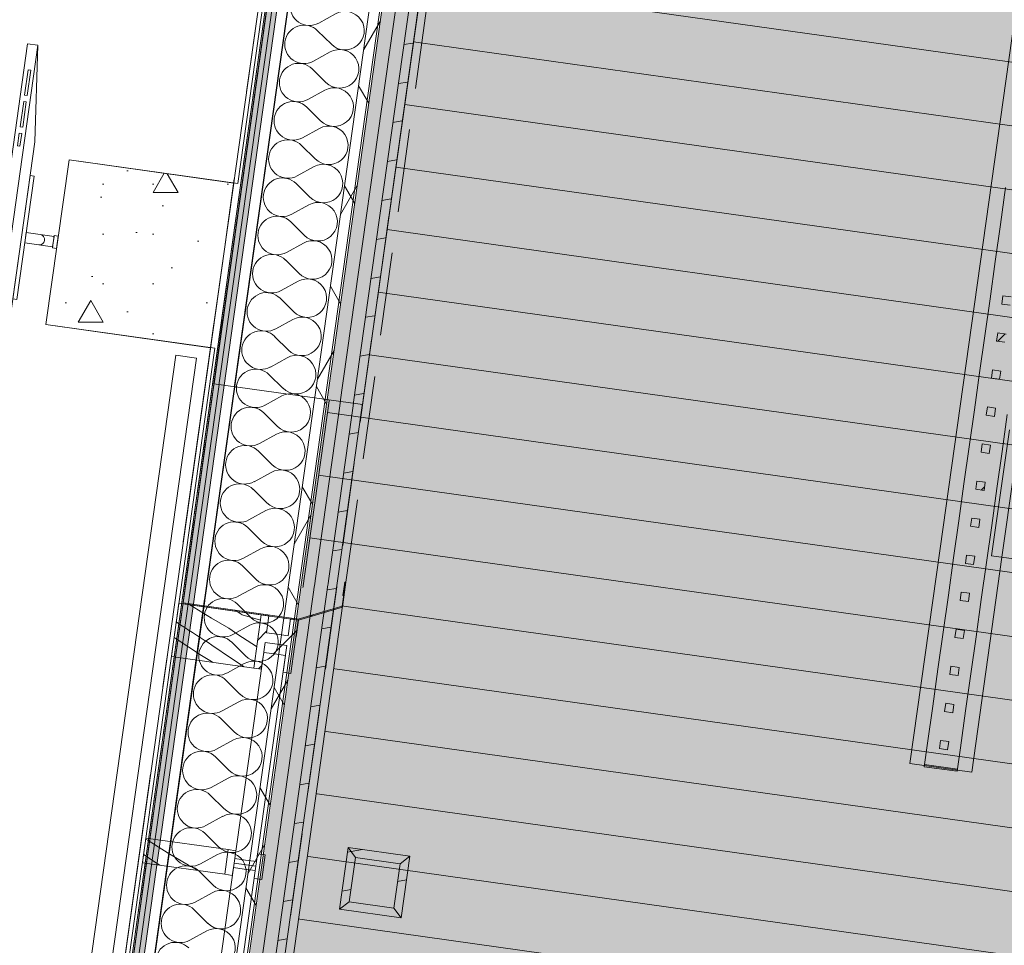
# Model space of a CAD drawing. Header units: millimetres. Extents: x 74467 to 235410, y -65 to 114857.
# Tile 26 of 256: x 94900 to 97268, y 73949 to 76176. Entities that reach past the tile are written whole.
import ezdxf
from ezdxf.enums import TextEntityAlignment as Align

# ---------------------------------------------------------------- set-up
doc = ezdxf.new("R2010")
doc.units = ezdxf.units.MM
doc.header["$MEASUREMENT"] = 0
for name, pattern in [('Katkend topelt', [1093.611073, 529.166651, -211.666656, 141.111112, -211.666656]), ('Katkend varjatud', [300, 200, -100]), ('Wipeout_Contour', [1000, 0, -1000])]:
    doc.linetypes.add(name, pattern=pattern)
for name, color, linetype in [('00 Kunstikonkursi LÜ jaoks asendi 2D', 7, 'Continuous'), ('00 Teljed.AR', 7, 'Continuous'), ('1232 Välisseinad.AR', 7, 'Continuous'), ('1233 Postid.AR', 7, 'Continuous'), ('1235 Vahelaed.AR', 7, 'Continuous'), ('1244 Fassaadivarustus.AR', 7, 'Continuous'), ('1245 Klaasfassaadid.AR', 7, 'Continuous'), ('1251 Rõdupiirded.AR', 7, 'Continuous'), ('1253 Rõdutrepid.AR', 7, 'Continuous'), ('1253 Terrassipostid.AR', 7, 'Continuous'), ('1253 Välisterrassid.AR', 7, 'Continuous'), ('1326 Seinapinnad.SA', 7, 'Continuous'), ('1330 Sisustus.SA', 7, 'Continuous'), ('1331 Sisseehitatud sisustus.SA', 7, 'Continuous'), ('9350 Netopind.AR', 7, 'Continuous'), ('Aken', 7, 'Continuous')]:
    doc.layers.add(name, color=color, linetype=linetype)
doc.styles.add('GENERATED_STYLE_3', font='txt')
pattern_1 = [(45, (0, 0), (-176.7767, 176.7767), []), (45, (-35.36, 35.36), (-176.7767, 176.7767), []), (45, (-70.7, 70.7), (-176.7767, 176.7767), [])]
pattern_2 = [(45, (0, 0), (-159.09903, 159.09903), []), (45, (-53.03, 53.03), (-159.09903, 159.09903), [])]
pattern_3 = [(10, (0, 0), (-15.628336, 88.632695), [])]
pattern_4 = [(0, (0, 0), (0, 75), [0, -75])]

# ---------------------------------------------------------------- blocks, each defined once
blk = doc.blocks.new('Slab_2_1', base_point=(97924.2, 91486.6))
at = {"layer": '1253 Välisterrassid.AR', "linetype": 'Continuous', "lineweight": 13, "true_color": 0xcdcecd}
h = blk.add_hatch(dxfattribs=at)
h.set_pattern_fill('Põrandalaud_0001', color=254, style=0, pattern_type=2)
h.set_pattern_definition([(352, (109408.39, 80356.21), (21.1543, 150.5207), [])])
h.paths.add_polyline_path([(97924.2, 91486.6), (94848.5, 69601.6), (97576.7, 69218.2), (100269, 88374.9), (121846.9, 85342.4), (119898.5, 71478.6), (121636.4, 71234.4), (123968.3, 87826.3)])
at = {"layer": '1253 Välisterrassid.AR', "color": 7, "linetype": 'Continuous', "lineweight": 13, "flags": 128}
blk.add_lwpolyline([(97924.2, 91486.6), (123968.3, 87826.3), (121636.4, 71234.4), (119898.5, 71478.6), (121846.9, 85342.4), (100269, 88374.9), (97576.7, 69218.2), (94848.5, 69601.6)], close=True, dxfattribs=at)
blk = doc.blocks.new('Slab_18_1', base_point=(93030.2, 94685.9))
at = {"color": 254, "linetype": 'Wipeout_Contour', "lineweight": 0, "ltscale": 774606.085274}
blk.add_wipeout([(93030.2, 94685.9), (90077.6, 73665.2), (95019, 72970.7), (98070.9, 94685.9), (96652.6, 94685.9), (94919.6, 94685.9)], dxfattribs=at).dxf.layer = '1235 Vahelaed.AR'
at = {"layer": '1235 Vahelaed.AR', "color": 7, "linetype": 'Continuous', "lineweight": 13, "flags": 128}
blk.add_lwpolyline([(97860.1, 93185.9), (95019, 72970.7)], dxfattribs=at)
blk = doc.blocks.new('Stair_1_1')
at = {"layer": '1253 Rõdutrepid.AR', "color": 7, "linetype": 'Continuous', "lineweight": 13}
for p, q in [((97113.5, 74903.8), (98136.1, 82180.3)), ((98284.6, 82159.4), (97262, 74882.9)), ((97237.2, 74886.4), (97279.9, 75189.6)), ((97040.8, 74386.8), (97113.5, 74903.8)), ((97262, 74882.9), (97189.3, 74365.9)), ((98178, 74754.2), (97237.2, 74886.4)), ((97189.3, 74365.9), (97040.8, 74386.8))]:
    blk.add_line(p, q, dxfattribs=at)
blk = doc.blocks.new('*X162')
at = {"layer": '1244 Fassaadivarustus.AR', "color": 7, "linetype": 'Continuous', "lineweight": 13}
for p, q in [((95309.1, 74768.2), (95304.7, 74771)), ((95422.4, 74752.3), (95417.9, 74755.1))]:
    blk.add_line(p, q, dxfattribs=at)
blk = doc.blocks.new('Beam_1_1', base_point=(94892.1, 71923.8))
at = {"color": 254, "linetype": 'Wipeout_Contour', "lineweight": 0, "ltscale": 481000.07327}
blk.add_wipeout([(94892.1, 71923.8), (95269.4, 71870.8), (95684.2, 74822.6), (95292.5, 74772.7)], dxfattribs=at).dxf.layer = '1244 Fassaadivarustus.AR'
at = {"layer": '1244 Fassaadivarustus.AR', "linetype": 'Continuous', "lineweight": 0, "true_color": 0x000000}
h = blk.add_hatch(dxfattribs=at)
h.set_pattern_fill('Alumiinium_0001', color=178, style=0, pattern_type=2)
h.set_pattern_definition(pattern_1)
h.paths.add_polyline_path([(95569.5, 74731.6), (95563.8, 74691), (95564.8, 74690.9), (95570.5, 74731.5), (95675.9, 74763), (95684.2, 74822.6), (95681.3, 74823), (95676.8, 74791), (95677.8, 74790.8), (95682, 74820.7), (95683, 74820.6), (95675.1, 74764.9), (95569.7, 74733.4)])
at = {"layer": '1244 Fassaadivarustus.AR', "color": 7, "linetype": 'Katkend varjatud', "lineweight": 13}
for p, q in [((95292.5, 74772.7), (96281.3, 81808.4)), ((95684.2, 74822.6), (96658.6, 81755.4))]:
    blk.add_line(p, q, dxfattribs=at)
at = {"layer": '1244 Fassaadivarustus.AR', "color": 7, "linetype": 'Continuous', "lineweight": 13}
for p, q in [((95269.4, 71870.8), (95684.2, 74822.6)), ((95683, 74820.6), (95675.1, 74764.9)), ((95675.9, 74763), (95684.2, 74822.6)), ((95681.3, 74823), (95676.8, 74791)), ((95677.8, 74790.8), (95682, 74820.7)), ((95684.2, 74822.6), (95681.3, 74823)), ((95682, 74820.7), (95683, 74820.6)), ((95676.8, 74791), (95677.8, 74790.8)), ((94892.1, 71923.8), (95292.5, 74772.7)), ((95292.5, 74772.7), (95292.2, 74770.6)), ((95292.2, 74770.6), (95569.5, 74731.6)), ((95569.8, 74733.8), (95292.5, 74772.7)), ((95675.1, 74764.9), (95569.7, 74733.4)), ((95570.5, 74731.5), (95675.9, 74763)), ((95569.5, 74731.6), (95563.8, 74691)), ((95564.8, 74690.9), (95570.5, 74731.5)), ((95569.5, 74731.6), (95569.7, 74733.4)), ((95569.7, 74733.4), (95569.5, 74731.6)), ((95569.7, 74733.4), (95569.8, 74733.8)), ((95563.8, 74691), (95564.8, 74690.9))]:
    blk.add_line(p, q, dxfattribs=at)
at = {"layer": '1244 Fassaadivarustus.AR', "color": 7, "lineweight": 13}
blk.add_blockref('*X162', (0, 0), dxfattribs=at)
blk = doc.blocks.new('Beam_2_1', base_point=(95366.6, 75300.3))
at = {"color": 254, "linetype": 'Wipeout_Contour', "lineweight": 0, "ltscale": 490633.545521}
blk.add_wipeout([(95366.6, 75300.3), (95724.1, 75250), (96115.3, 78033.3), (95757.8, 78083.6)], dxfattribs=at).dxf.layer = '1244 Fassaadivarustus.AR'
at = {"layer": '1244 Fassaadivarustus.AR', "color": 7, "linetype": 'Continuous', "lineweight": 13}
for p, q in [((95366.6, 75300.3), (95757.8, 78083.6)), ((95724.1, 75250), (96115.3, 78033.3)), ((95724.1, 75250), (95366.6, 75300.3))]:
    blk.add_line(p, q, dxfattribs=at)
blk = doc.blocks.new('Fuajee_garderoob_RG 102_9_1', base_point=(90352.1, 74827.7))
at = {"layer": '9350 Netopind.AR', "color": 7, "linetype": 'Continuous', "lineweight": 13, "flags": 128}
blk.add_lwpolyline([(92830.8, 93185.9), (89968.3, 72815.5), (94909.7, 72121.1), (95368.5, 75385.5), (94962.5, 75442.6), (95018.2, 75838.7), (95424.2, 75781.7), (96134, 80832), (95728, 80889.1), (95783.6, 81285.2), (96189.6, 81228.1), (96899.4, 86278.5), (96493.4, 86335.6), (96549.1, 86731.7), (96955.1, 86674.6), (97678.8, 91824), (97272.8, 91881.1), (97328.5, 92277.2), (97724.6, 92221.5), (97860.1, 93185.9)], close=True, dxfattribs=at)
blk = doc.blocks.new('Slab_286_1', base_point=(93425.5, 75859.2))
at = {"layer": '1331 Sisseehitatud sisustus.SA', "color": 253, "linetype": 'Continuous', "lineweight": 13, "true_color": 0xa5a6a4, "flags": 128}
for points in [[(93425.5, 75859.2), (93091.5, 73482.4), (94973, 73218)], [(94980, 73267.5), (93148, 73524.9), (93468, 75802.2), (94210.7, 75697.8), (94217.8, 75747.9), (93425.5, 75859.2)]]:
    blk.add_lwpolyline(points, dxfattribs=at)
blk = doc.blocks.new('Slab_287_1', base_point=(94973, 73218))
at = {"layer": '1331 Sisseehitatud sisustus.SA', "color": 253, "linetype": 'Continuous', "lineweight": 13, "true_color": 0xa5a6a4, "flags": 128}
blk.add_lwpolyline([(94973, 73218), (95022.7, 73211), (95325, 75361.8), (95275.3, 75368.8), (94980, 73267.5)], dxfattribs=at)
blk = doc.blocks.new('Curtain Wall_9_1')
at = {"layer": '1251 Rõdupiirded.AR', "linetype": 'Continuous', "lineweight": 13, "true_color": 0x8c8d8c}
h = blk.add_hatch(dxfattribs=at)
h.set_pattern_fill('Teras_0001', color=252, style=0, pattern_type=2)
h.set_pattern_definition(pattern_2)
h.paths.add_polyline_path([(97261.8, 75491.9), (97281.6, 75489.1), (97284.3, 75508.9), (97264.5, 75511.7)])
h = blk.add_hatch(dxfattribs=at)
h.set_pattern_fill('Teras_0001', color=252, style=0, pattern_type=2)
h.set_pattern_definition(pattern_2)
h.paths.add_polyline_path([(97249.2, 75402.8), (97269, 75400), (97271.8, 75419.8), (97252, 75422.6)])
h = blk.add_hatch(dxfattribs=at)
h.set_pattern_fill('Teras_0001', color=252, style=0, pattern_type=2)
h.set_pattern_definition(pattern_2)
h.paths.add_polyline_path([(97236.7, 75313.6), (97256.5, 75310.9), (97259.3, 75330.7), (97239.5, 75333.4)])
h = blk.add_hatch(dxfattribs=at)
h.set_pattern_fill('Teras_0001', color=252, style=0, pattern_type=2)
h.set_pattern_definition(pattern_2)
h.paths.add_polyline_path([(97224.2, 75224.5), (97244, 75221.7), (97246.8, 75241.5), (97227, 75244.3)])
h = blk.add_hatch(dxfattribs=at)
h.set_pattern_fill('Teras_0001', color=252, style=0, pattern_type=2)
h.set_pattern_definition(pattern_2)
h.paths.add_polyline_path([(97211.7, 75135.4), (97231.5, 75132.6), (97234.2, 75152.4), (97214.4, 75155.2)])
h = blk.add_hatch(dxfattribs=at)
h.set_pattern_fill('Teras_0001', color=252, style=0, pattern_type=2)
h.set_pattern_definition(pattern_2)
h.paths.add_polyline_path([(97199.1, 75046.3), (97218.9, 75043.5), (97221.7, 75063.3), (97201.9, 75066.1)])
h = blk.add_hatch(dxfattribs=at)
h.set_pattern_fill('Teras_0001', color=252, style=0, pattern_type=2)
h.set_pattern_definition(pattern_2)
h.paths.add_polyline_path([(97186.6, 74957.1), (97206.4, 74954.4), (97209.2, 74974.2), (97189.4, 74977)])
h = blk.add_hatch(dxfattribs=at)
h.set_pattern_fill('Teras_0001', color=252, style=0, pattern_type=2)
h.set_pattern_definition(pattern_2)
h.paths.add_polyline_path([(97174.1, 74868), (97193.9, 74865.2), (97196.7, 74885), (97176.9, 74887.8)])
h = blk.add_hatch(dxfattribs=at)
h.set_pattern_fill('Teras_0001', color=252, style=0, pattern_type=2)
h.set_pattern_definition(pattern_2)
h.paths.add_polyline_path([(97161.5, 74778.9), (97181.4, 74776.1), (97184.1, 74795.9), (97164.3, 74798.7)])
h = blk.add_hatch(dxfattribs=at)
h.set_pattern_fill('Teras_0001', color=252, style=0, pattern_type=2)
h.set_pattern_definition(pattern_2)
h.paths.add_polyline_path([(97149, 74689.8), (97168.8, 74687), (97171.6, 74706.8), (97151.8, 74709.6)])
h = blk.add_hatch(dxfattribs=at)
h.set_pattern_fill('Teras_0001', color=252, style=0, pattern_type=2)
h.set_pattern_definition(pattern_2)
h.paths.add_polyline_path([(97136.5, 74600.7), (97156.3, 74597.9), (97159.1, 74617.7), (97139.3, 74620.5)])
h = blk.add_hatch(dxfattribs=at)
h.set_pattern_fill('Teras_0001', color=252, style=0, pattern_type=2)
h.set_pattern_definition(pattern_2)
h.paths.add_polyline_path([(97124, 74511.5), (97143.8, 74508.7), (97146.6, 74528.5), (97126.8, 74531.3)])
h = blk.add_hatch(dxfattribs=at)
h.set_pattern_fill('Teras_0001', color=252, style=0, pattern_type=2)
h.set_pattern_definition(pattern_2)
h.paths.add_polyline_path([(97111.4, 74422.4), (97131.3, 74419.6), (97134, 74439.4), (97114.2, 74442.2)])
h = blk.add_hatch(dxfattribs=at)
h.set_pattern_fill('Teras_0001', color=252, style=0, pattern_type=2)
h.set_pattern_definition(pattern_2)
h.paths.add_polyline_path([(97154.9, 74372.6), (97075.7, 74383.7), (97075, 74378.8), (97154.2, 74367.7)])
at = {"layer": '1251 Rõdupiirded.AR', "color": 7, "linetype": 'Continuous', "lineweight": 13}
for p, q in [((97264.5, 75511.7), (97261.8, 75491.9)), ((97264.5, 75511.7), (97284.3, 75508.9)), ((97261.8, 75491.9), (97281.6, 75489.1)), ((97252, 75422.6), (97249.2, 75402.8)), ((97249.2, 75402.8), (97269, 75400)), ((97252, 75422.6), (97271.8, 75419.8)), ((97239.5, 75333.4), (97236.7, 75313.6)), ((97239.5, 75333.4), (97259.3, 75330.7)), ((97259.3, 75330.7), (97256.5, 75310.9)), ((97236.7, 75313.6), (97256.5, 75310.9)), ((97227, 75244.3), (97224.2, 75224.5)), ((97227, 75244.3), (97246.8, 75241.5)), ((97246.8, 75241.5), (97244, 75221.7)), ((97224.2, 75224.5), (97244, 75221.7)), ((97214.4, 75155.2), (97211.7, 75135.4)), ((97214.4, 75155.2), (97234.2, 75152.4)), ((97234.2, 75152.4), (97231.5, 75132.6)), ((97211.7, 75135.4), (97231.5, 75132.6)), ((97201.9, 75066.1), (97199.1, 75046.3)), ((97199.1, 75046.3), (97218.9, 75043.5)), ((97201.9, 75066.1), (97221.7, 75063.3)), ((97221.7, 75063.3), (97218.9, 75043.5)), ((97189.4, 74977), (97186.6, 74957.1)), ((97189.4, 74977), (97209.2, 74974.2)), ((97209.2, 74974.2), (97206.4, 74954.4)), ((97186.6, 74957.1), (97206.4, 74954.4)), ((97176.9, 74887.8), (97174.1, 74868)), ((97176.9, 74887.8), (97196.7, 74885)), ((97196.7, 74885), (97193.9, 74865.2)), ((97174.1, 74868), (97193.9, 74865.2)), ((97164.3, 74798.7), (97161.5, 74778.9)), ((97164.3, 74798.7), (97184.1, 74795.9)), ((97184.1, 74795.9), (97181.4, 74776.1)), ((97161.5, 74778.9), (97181.4, 74776.1)), ((97151.8, 74709.6), (97149, 74689.8)), ((97151.8, 74709.6), (97171.6, 74706.8)), ((97171.6, 74706.8), (97168.8, 74687)), ((97149, 74689.8), (97168.8, 74687)), ((97139.3, 74620.5), (97136.5, 74600.7)), ((97139.3, 74620.5), (97159.1, 74617.7)), ((97136.5, 74600.7), (97156.3, 74597.9)), ((97159.1, 74617.7), (97156.3, 74597.9)), ((97126.8, 74531.3), (97124, 74511.5)), ((97126.8, 74531.3), (97146.6, 74528.5)), ((97146.6, 74528.5), (97143.8, 74508.7)), ((97124, 74511.5), (97143.8, 74508.7)), ((97114.2, 74442.2), (97111.4, 74422.4)), ((97114.2, 74442.2), (97134, 74439.4)), ((97134, 74439.4), (97131.3, 74419.6)), ((97111.4, 74422.4), (97131.3, 74419.6))]:
    blk.add_line(p, q, dxfattribs=at)
at = {"layer": '1251 Rõdupiirded.AR', "color": 7, "linetype": 'Continuous', "lineweight": 15}
for p, q in [((97075.7, 74383.7), (97075, 74378.8)), ((97075.7, 74383.7), (97154.9, 74372.6)), ((97075, 74378.8), (97154.2, 74367.7)), ((97154.9, 74372.6), (97154.2, 74367.7))]:
    blk.add_line(p, q, dxfattribs=at)
at = {"layer": '1251 Rõdupiirded.AR', "color": 7, "linetype": 'Continuous', "lineweight": 13, "flags": 128}
for points in [[(97270.9, 75772.2), (97258.3, 75683.1), (97245.8, 75593.9), (97233.3, 75504.8), (97220.8, 75415.7), (97208.2, 75326.6), (97195.7, 75237.5), (97183.2, 75148.3), (97170.6, 75059.2), (97158.1, 74970.1), (97145.6, 74881), (97133.1, 74791.8), (97120.5, 74702.7), (97108, 74613.6), (97095.5, 74524.5), (97083, 74435.3), (97075, 74378.8)], [(97274.9, 75226.3), (97262.4, 75137.2), (97249.9, 75048.1), (97237.3, 74958.9), (97224.8, 74869.8), (97212.3, 74780.7), (97199.8, 74691.6), (97187.2, 74602.4), (97174.7, 74513.3), (97162.2, 74424.2), (97154.2, 74367.7)], [(97075, 74378.8), (97154.2, 74367.7)]]:
    blk.add_lwpolyline(points, dxfattribs=at)
blk = doc.blocks.new('Rhombus Window Opening 24')
at = {"layer": 'Aken', "color": 7, "linetype": 'Continuous', "lineweight": 13}
for p, q in [((-3500.5, 3), (3500.5, 3)), ((-3500.5, 0), (3500.5, 0))]:
    blk.add_line(p, q, dxfattribs=at)
at = {"layer": 'Aken', "color": 7, "linetype": 'Continuous', "lineweight": 15}
for p, q in [((-3500.5, 0), (-3500.5, 3)), ((3500.5, 0), (3500.5, 3))]:
    blk.add_line(p, q, dxfattribs=at)
blk = doc.blocks.new('Wall_536_1', base_point=(94912.5, 72069.2))
at = {"layer": 'Aken', "color": 7, "linetype": 'Continuous', "lineweight": 13, "zscale": 1000, "rotation": 82.00000003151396}
for p in [(95863, 78832.3), (95399.8, 75535.9), (94912.6, 72069.4)]:
    blk.add_blockref('Rhombus Window Opening 24', p, dxfattribs=at)
blk = doc.blocks.new('Column_59_1', base_point=(95188.4, 75612.8))
at = {"layer": '1233 Postid.AR', "linetype": 'Continuous', "lineweight": 13, "true_color": 0x8c8d8c}
h = blk.add_hatch(dxfattribs=at)
h.set_pattern_fill('Betoon_0001', color=252, style=0, pattern_type=2)
h.set_pattern_definition([(0, (0, 0), (0, 623.5383), [60, -300]), (0, (180, 311.8), (0, 623.5383), [60, -300]), (60, (0, 0), (-540, 311.769), [60, -300]), (60, (360, 0), (-540, 311.769), [60, -300]), (120, (60, 0), (540, 311.769), [60, -300]), (120, (420, 0), (540, 311.769), [60, -300]), (0, (0, 60), (0, 120), [0, -120, 0, -180]), (45, (60, 60), (-84.85282, 84.85282), [0, -90, 0, -150.00001])])
h.paths.add_polyline_path([(94962.5, 75442.6), (95358.6, 75386.9), (95414.3, 75783), (95018.2, 75838.7)])
at = {"layer": '1233 Postid.AR', "color": 7, "linetype": 'Continuous', "lineweight": 15, "flags": 128}
blk.add_lwpolyline([(94962.5, 75442.6), (95358.6, 75386.9), (95414.3, 75783), (95018.2, 75838.7)], close=True, dxfattribs=at)
blk = doc.blocks.new('Column_87_1', base_point=(95812.9, 74020.4))
at = {"layer": '1253 Terrassipostid.AR', "linetype": 'Continuous', "lineweight": 13, "true_color": 0x8c8d8c}
h = blk.add_hatch(dxfattribs=at)
h.set_pattern_fill('Puit_0001', color=252, style=0, pattern_type=2)
h.set_pattern_definition(pattern_3)
h.paths.add_polyline_path([(95689.4, 74184.2), (95668.6, 74035.6), (95692.3, 74053.5), (95707.3, 74160.5)])
h = blk.add_hatch(dxfattribs=at)
h.set_pattern_fill('Puit_0001', color=252, style=0, pattern_type=2)
h.set_pattern_definition(pattern_3)
h.paths.add_polyline_path([(95838, 74163.3), (95689.4, 74184.2), (95707.3, 74160.5), (95814.3, 74145.4)])
h = blk.add_hatch(dxfattribs=at)
h.set_pattern_fill('Puit_0001', color=252, style=0, pattern_type=2)
h.set_pattern_definition(pattern_3)
h.paths.add_polyline_path([(95817.1, 74014.8), (95838, 74163.3), (95814.3, 74145.4), (95799.2, 74038.5)])
h = blk.add_hatch(dxfattribs=at)
h.set_pattern_fill('Puit_0001', color=252, style=0, pattern_type=2)
h.set_pattern_definition(pattern_3)
h.paths.add_polyline_path([(95668.6, 74035.6), (95817.1, 74014.8), (95799.2, 74038.5), (95692.3, 74053.5)])
at = {"layer": '1253 Terrassipostid.AR', "color": 7, "linetype": 'Continuous', "lineweight": 13, "flags": 128}
for points in [[(95689.4, 74184.2), (95668.6, 74035.6)], [(95838, 74163.3), (95689.4, 74184.2)], [(95689.4, 74184.2), (95707.3, 74160.5)], [(95692.3, 74053.5), (95707.3, 74160.5)], [(95707.3, 74160.5), (95814.3, 74145.4)], [(95814.3, 74145.4), (95799.2, 74038.5)], [(95838, 74163.3), (95814.3, 74145.4)], [(95817.1, 74014.8), (95838, 74163.3)], [(95668.6, 74035.6), (95692.3, 74053.5)], [(95799.2, 74038.5), (95692.3, 74053.5)], [(95668.6, 74035.6), (95817.1, 74014.8)], [(95799.2, 74038.5), (95817.1, 74014.8)]]:
    blk.add_lwpolyline(points, dxfattribs=at)
blk = doc.blocks.new('Flat Panel TV 24[547]_1', base_point=(94789.8, 75201.5))
at = {"layer": '1330 Sisustus.SA', "color": 253, "linetype": 'Continuous', "lineweight": 13, "true_color": 0xa5a6a4}
for p, q in [((94814.5, 75198.1), (94943.4, 76114.6)), ((94919.9, 76055.6), (94911.3, 75994.5)), ((94917.5, 75993.6), (94926.1, 76054.7)), ((94926.1, 76054.7), (94919.9, 76055.6)), ((94911.3, 75994.5), (94917.5, 75993.6)), ((94909.2, 75979.2), (94900.6, 75918.1)), ((94906.8, 75917.2), (94915.4, 75978.3)), ((94915.4, 75978.3), (94909.2, 75979.2)), ((94898.4, 75902.8), (94894.1, 75872.3)), ((94904.6, 75901.9), (94898.4, 75902.8)), ((94900.3, 75871.4), (94904.6, 75901.9)), ((94900.6, 75918.1), (94906.8, 75917.2)), ((94894.1, 75872.3), (94900.3, 75871.4))]:
    blk.add_line(p, q, dxfattribs=at)
at = {"layer": '1330 Sisustus.SA', "color": 253, "linetype": 'Continuous', "lineweight": 13, "true_color": 0xa5a6a4, "flags": 128}
for points in [[(94789.8, 75201.5), (94918.6, 76118.1), (94943.4, 76114.6), (94935.9, 75882), (94871.5, 75423.7), (94814.5, 75198.1)], [(94882.8, 75504.3), (94924.6, 75801.4), (94934.5, 75800), (94892.7, 75502.9)], [(94911.9, 75639.1), (94915.3, 75663.8), (94982.2, 75654.4), (94978.7, 75629.7)], [(94978.4, 75627.2), (94982.5, 75656.9), (94992.4, 75655.5), (94988.3, 75625.8)]]:
    blk.add_lwpolyline(points, close=True, dxfattribs=at)
at = {"layer": '1330 Sisustus.SA', "color": 253, "linetype": 'Continuous', "lineweight": 13, "true_color": 0xa5a6a4}
blk.add_arc((94947, 75646.7), 12.5, 262, 82, dxfattribs=at)
blk = doc.blocks.new('Beam_100_1', base_point=(94901.4, 71990.1))
at = {"layer": '1244 Fassaadivarustus.AR', "color": 7, "linetype": 'Katkend varjatud', "lineweight": 13}
for p, q in [((94901.4, 71990.1), (95969.9, 79592.8)), ((95258.9, 71939.9), (96327.4, 79542.5))]:
    blk.add_line(p, q, dxfattribs=at)
blk = doc.blocks.new('*X3194')
at = {"layer": '1245 Klaasfassaadid.AR', "color": 7, "linetype": 'Continuous', "lineweight": 13}
for p, q in [((95208.2, 74201.1), (95202.6, 74204.6)), ((95256.9, 74171.1), (95208.2, 74201.1)), ((95305.9, 74141.8), (95256.9, 74171.1)), ((95195.6, 74147.6), (95194.6, 74148.2)), ((95230.1, 74145.9), (95197.3, 74167.3)), ((95236.6, 74141.8), (95230.1, 74145.9)), ((95327.8, 74129), (95305.9, 74141.8))]:
    blk.add_line(p, q, dxfattribs=at)
blk = doc.blocks.new('*X3197')
at = {"layer": '1245 Klaasfassaadid.AR', "color": 7, "linetype": 'Continuous', "lineweight": 13}
for p, q in [((95319.5, 74761.6), (95309.1, 74768.2)), ((95360.7, 74736.3), (95319.5, 74761.6)), ((95435, 74744.5), (95422.4, 74752.3)), ((95435, 74744.5), (95478.5, 74731.1)), ((95287.3, 74719.7), (95276, 74727.3)), ((95296.6, 74713.6), (95287.3, 74719.7)), ((95402.2, 74711.7), (95360.7, 74736.3)), ((95305.9, 74707.5), (95296.6, 74713.6)), ((95315.2, 74701.4), (95305.9, 74707.5)), ((95324.5, 74695.4), (95315.2, 74701.4)), ((95333.9, 74689.4), (95324.5, 74695.4)), ((95424.3, 74696.8), (95402.2, 74711.7)), ((95446.5, 74682.2), (95424.3, 74696.8)), ((95273.1, 74688.1), (95270.7, 74689.7)), ((95337.2, 74646.6), (95273.1, 74688.1)), ((95343.2, 74683.4), (95333.9, 74689.4)), ((95352.6, 74677.4), (95343.2, 74683.4)), ((95361.9, 74671.4), (95352.6, 74677.4)), ((95409.1, 74639.2), (95361.9, 74671.4)), ((95468.9, 74667.6), (95446.5, 74682.2)), ((95469.5, 74667.2), (95468.9, 74667.6)), ((95345, 74641.6), (95337.2, 74646.6)), ((95352.9, 74636.6), (95345, 74641.6)), ((95360.8, 74631.6), (95352.9, 74636.6)), ((95363.7, 74629.8), (95360.8, 74631.6)), ((95439.3, 74619.1), (95409.1, 74639.2))]:
    blk.add_line(p, q, dxfattribs=at)
blk = doc.blocks.new('Curtain Wall_13_1')
at = {"layer": '1245 Klaasfassaadid.AR', "linetype": 'Continuous', "lineweight": 0, "true_color": 0x000000}
h = blk.add_hatch(dxfattribs=at)
h.set_pattern_fill('Alumiinium_0001', color=178, style=0, pattern_type=2)
h.set_pattern_definition(pattern_1)
h.paths.add_polyline_path([(95498.7, 74741.6), (95480.4, 74744.2), (95462.3, 74615.9), (95480.6, 74613.3), (95486.4, 74653.9), (95512.6, 74650.2), (95519.2, 74697.3), (95493, 74701)])
h = blk.add_hatch(dxfattribs=at)
h.set_pattern_fill('Alumiinium_0001', color=178, style=0, pattern_type=2)
h.set_pattern_definition(pattern_1)
h.paths.add_polyline_path([(95569.5, 74731.6), (95551.2, 74734.2), (95545.5, 74693.6), (95553, 74692.5), (95546.4, 74645.5), (95538.8, 74646.6), (95533.1, 74605.9), (95551.4, 74603.4)])
h = blk.add_hatch(dxfattribs=at)
h.set_pattern_fill('Alumiinium_0001', color=178, style=0, pattern_type=2)
h.set_pattern_definition(pattern_1)
h.paths.add_polyline_path([(95553, 74692.5), (95545.5, 74693.6), (95519.2, 74697.3), (95512.6, 74650.2), (95538.8, 74646.6), (95546.4, 74645.5)])
h = blk.add_hatch(dxfattribs=at)
h.set_pattern_fill('Alumiinium_0001', color=178, style=0, pattern_type=2)
h.set_pattern_definition(pattern_1)
h.paths.add_polyline_path([(95410.9, 74117.3), (95413.6, 74136.1), (95439.8, 74132.4), (95442.9, 74154.2), (95416.6, 74157.9), (95419.3, 74176.7), (95401, 74179.3), (95392.6, 74119.9)])
h = blk.add_hatch(dxfattribs=at)
h.set_pattern_fill('Alumiinium_0001', color=178, style=0, pattern_type=2)
h.set_pattern_definition(pattern_1)
h.paths.add_polyline_path([(95481.7, 74107.4), (95490.1, 74166.8), (95471.7, 74169.3), (95469.1, 74150.5), (95476.6, 74149.5), (95473.6, 74127.7), (95466.1, 74128.7), (95463.5, 74109.9)])
h = blk.add_hatch(dxfattribs=at)
h.set_pattern_fill('Alumiinium_0001', color=178, style=0, pattern_type=2)
h.set_pattern_definition(pattern_1)
h.paths.add_polyline_path([(95473.6, 74127.7), (95476.6, 74149.5), (95469.1, 74150.5), (95442.9, 74154.2), (95439.8, 74132.4), (95466.1, 74128.7)])
at = {"layer": '1245 Klaasfassaadid.AR', "color": 7, "linetype": 'Continuous', "lineweight": 13}
for p, q in [((95282.3, 74772), (95264.3, 74643.7)), ((95480.4, 74744.2), (95462.3, 74615.9)), ((95498.7, 74741.6), (95493, 74701)), ((95551.2, 74734.2), (95545.5, 74693.6)), ((95551.2, 74734.2), (95569.5, 74731.6)), ((95569.5, 74731.6), (95551.4, 74603.4)), ((95486.4, 74653.9), (95480.6, 74613.3)), ((95538.8, 74646.6), (95533.1, 74605.9)), ((95533.1, 74605.9), (95551.4, 74603.4)), ((95202.9, 74207.1), (95194.6, 74147.7)), ((95401, 74179.3), (95392.6, 74119.9)), ((95419.3, 74176.7), (95416.6, 74157.9)), ((95471.7, 74169.3), (95469.1, 74150.5)), ((95471.7, 74169.3), (95490.1, 74166.8)), ((95490.1, 74166.8), (95481.7, 74107.4)), ((95413.6, 74136.1), (95410.9, 74117.3)), ((95466.1, 74128.7), (95463.5, 74109.9)), ((95463.5, 74109.9), (95481.7, 74107.4))]:
    blk.add_line(p, q, dxfattribs=at)
at = {"layer": '1245 Klaasfassaadid.AR', "color": 7, "linetype": 'Continuous', "lineweight": 13, "flags": 128}
for points in [[(95282.3, 74772), (95480.4, 74744.2), (95498.7, 74741.6)], [(95493, 74701), (95519.2, 74697.3), (95545.5, 74693.6)], [(95264.3, 74643.7), (95462.3, 74615.9), (95480.6, 74613.3)], [(95486.4, 74653.9), (95512.6, 74650.2), (95538.8, 74646.6)], [(95202.9, 74207.1), (95401, 74179.3), (95419.3, 74176.7)], [(95194.6, 74147.7), (95392.6, 74119.9), (95410.9, 74117.3)], [(95416.6, 74157.9), (95442.9, 74154.2), (95469.1, 74150.5)], [(95413.6, 74136.1), (95439.8, 74132.4), (95466.1, 74128.7)]]:
    blk.add_lwpolyline(points, dxfattribs=at)
for points in [[(95542.1, 74670.1), (95489.7, 74677.4), (95415.1, 74147), (95467.6, 74139.6)], [(95467.6, 74139.6), (95415.1, 74147), (95262, 73057.7), (95314.5, 73050.3)]]:
    blk.add_lwpolyline(points, close=True, dxfattribs=at)
at = {"layer": '1245 Klaasfassaadid.AR', "linetype": 'Continuous', "lineweight": 0}
for name in ['*X3197', '*X3194']:
    blk.add_blockref(name, (0, 0), dxfattribs=at)
blk = doc.blocks.new('*X3567')
at = {"layer": '1232 Välisseinad.AR', "color": 252, "linetype": 'Continuous', "lineweight": 13, "true_color": 0x8c8d8c}
for p, q in [((95659.4, 76190.4), (95618.8, 76168)), ((95649.1, 76116.8), (95616.2, 76149.6)), ((95646.5, 76098.4), (95605.9, 76076)), ((95636.2, 76024.9), (95603.3, 76057.6)), ((95633.6, 76006.5), (95592.9, 75984.1)), ((95623.3, 75932.9), (95590.4, 75965.7)), ((95620.7, 75914.5), (95580, 75892.1)), ((95610.3, 75841), (95577.4, 75873.7)), ((95607.8, 75822.6), (95567.1, 75800.2)), ((95597.4, 75749), (95564.5, 75781.8)), ((95594.8, 75730.6), (95554.2, 75708.2)), ((95584.5, 75657.1), (95551.6, 75689.8)), ((95581.9, 75638.7), (95541.2, 75616.3)), ((95571.6, 75565.1), (95538.7, 75597.9)), ((95569, 75546.7), (95528.3, 75524.3)), ((95558.6, 75473.2), (95525.7, 75505.9)), ((95556.1, 75454.8), (95515.4, 75432.4)), ((95545.7, 75381.2), (95512.8, 75414)), ((95543.1, 75362.8), (95502.5, 75340.4)), ((95532.8, 75289.3), (95499.9, 75322)), ((95530.2, 75270.9), (95489.6, 75248.4)), ((95519.9, 75197.3), (95487, 75230.1)), ((95517.3, 75178.9), (95476.6, 75156.5)), ((95507, 75105.4), (95474, 75138.1)), ((95504.4, 75087), (95463.7, 75064.5)), ((95494, 75013.4), (95461.1, 75046.2)), ((95491.4, 74995), (95450.8, 74972.6)), ((95481.1, 74921.4), (95448.2, 74954.2)), ((95478.5, 74903.1), (95437.9, 74880.6)), ((95468.2, 74829.5), (95435.3, 74862.2)), ((95465.6, 74811.1), (95424.9, 74788.7)), ((95455.3, 74737.5), (95422.4, 74770.3)), ((95452.7, 74719.1), (95412, 74696.7)), ((95442.3, 74645.6), (95409.4, 74678.3)), ((95439.8, 74627.2), (95399.1, 74604.8)), ((95429.4, 74553.6), (95396.5, 74586.4)), ((95426.8, 74535.2), (95386.2, 74512.8)), ((95416.5, 74461.7), (95383.6, 74494.4)), ((95413.9, 74443.3), (95373.2, 74420.9)), ((95403.6, 74369.7), (95370.7, 74402.5)), ((95401, 74351.3), (95360.3, 74328.9)), ((95390.6, 74277.8), (95357.7, 74310.5)), ((95388.1, 74259.4), (95347.4, 74237)), ((95377.7, 74185.8), (95344.8, 74218.6)), ((95375.1, 74167.4), (95334.5, 74145)), ((95364.8, 74093.9), (95331.9, 74126.6)), ((95362.2, 74075.5), (95321.6, 74053.1)), ((95351.9, 74001.9), (95319, 74034.7)), ((95349.3, 73983.5), (95308.6, 73961.1))]:
    blk.add_line(p, q, dxfattribs=at)
for centre, start, end in [((95596.4, 76208.6), 172, 298.8699), ((95681.9, 76149.7), 225.1301, 118.8699), ((95583.4, 76116.7), 45.1301, 172), ((95583.4, 76116.7), 172, 298.8699), ((95668.9, 76057.8), 225.1301, 118.8699), ((95570.5, 76024.7), 45.1301, 172), ((95570.5, 76024.7), 172, 298.8699), ((95656, 75965.8), 225.1301, 118.8699), ((95557.6, 75932.8), 45.1301, 172), ((95557.6, 75932.8), 172, 298.8699), ((95643.1, 75873.9), 225.1301, 118.8699), ((95544.7, 75840.8), 45.1301, 172), ((95544.7, 75840.8), 172, 298.8699), ((95630.2, 75781.9), 225.1301, 118.8699), ((95531.8, 75748.9), 45.1301, 172), ((95531.8, 75748.9), 172, 298.8699), ((95617.2, 75690), 225.1301, 118.8699), ((95518.8, 75656.9), 45.1301, 172), ((95518.8, 75656.9), 172, 298.8699), ((95604.3, 75598), 225.1301, 118.8699), ((95505.9, 75565), 45.1301, 172), ((95505.9, 75565), 172, 298.8699), ((95591.4, 75506.1), 225.1301, 118.8699), ((95493, 75473), 45.1301, 172), ((95493, 75473), 172, 298.8699), ((95578.5, 75414.1), 225.1301, 118.8699), ((95480.1, 75381.1), 45.1301, 172), ((95480.1, 75381.1), 172, 298.8699), ((95565.6, 75322.2), 225.1301, 118.8699), ((95467.1, 75289.1), 45.1301, 172), ((95467.1, 75289.1), 172, 298.8699), ((95552.6, 75230.2), 225.1301, 118.8699), ((95454.2, 75197.2), 45.1301, 172), ((95454.2, 75197.2), 172, 298.8699), ((95539.7, 75138.3), 225.1301, 118.8699), ((95441.3, 75105.2), 45.1301, 172), ((95441.3, 75105.2), 172, 298.8699), ((95526.8, 75046.3), 225.1301, 118.8699), ((95428.4, 75013.2), 45.1301, 172), ((95428.4, 75013.2), 172, 298.8699), ((95513.9, 74954.3), 225.1301, 118.8699), ((95415.4, 74921.3), 45.1301, 172), ((95415.4, 74921.3), 172, 298.8699), ((95500.9, 74862.4), 225.1301, 118.8699), ((95402.5, 74829.3), 45.1301, 172), ((95402.5, 74829.3), 172, 298.8699), ((95488, 74770.4), 225.1301, 118.8699), ((95389.6, 74737.4), 45.1301, 172), ((95389.6, 74737.4), 172, 298.8699), ((95475.1, 74678.5), 225.1301, 118.8699), ((95376.7, 74645.4), 45.1301, 172), ((95376.7, 74645.4), 172, 298.8699), ((95462.2, 74586.5), 225.1301, 118.8699), ((95363.8, 74553.5), 45.1301, 172), ((95363.8, 74553.5), 172, 298.8699), ((95449.2, 74494.6), 225.1301, 118.8699), ((95350.8, 74461.5), 45.1301, 172), ((95350.8, 74461.5), 172, 298.8699), ((95436.3, 74402.6), 225.1301, 118.8699), ((95337.9, 74369.6), 45.1301, 172), ((95337.9, 74369.6), 172, 298.8699), ((95423.4, 74310.7), 225.1301, 118.8699), ((95325, 74277.6), 45.1301, 172), ((95325, 74277.6), 172, 298.8699), ((95410.5, 74218.7), 225.1301, 118.8699), ((95312.1, 74185.7), 45.1301, 172), ((95312.1, 74185.7), 172, 298.8699), ((95397.6, 74126.8), 225.1301, 118.8699), ((95299.1, 74093.7), 45.1301, 172), ((95299.1, 74093.7), 172, 298.8699), ((95384.6, 74034.8), 225.1301, 118.8699), ((95286.2, 74001.8), 45.1301, 172), ((95286.2, 74001.8), 172, 298.8699), ((95371.7, 73942.9), 225.1301, 118.8699), ((95273.3, 73909.8), 45.1301, 172)]:
    blk.add_arc(centre, 46.4, start, end, dxfattribs=at)
blk = doc.blocks.new('Wall_919_1', base_point=(96350.9, 82303.9))
at = {"layer": '1232 Välisseinad.AR', "linetype": 'Continuous', "lineweight": 13, "true_color": 0x8c8d8c}
h = blk.add_hatch(dxfattribs=at)
h.set_pattern_fill('Kips_0001', color=252, style=0, pattern_type=2)
h.set_pattern_definition(pattern_4)
h.paths.add_polyline_path([(96350.9, 82303.9), (94917.4, 72103.8), (94929.8, 72102.1), (96363.3, 82302.1)])
h = blk.add_hatch(dxfattribs=at)
h.set_pattern_fill('Kips_0001', color=252, style=0, pattern_type=2)
h.set_pattern_definition(pattern_4)
h.paths.add_polyline_path([(96363.3, 82302.1), (94929.8, 72102.1), (94942.2, 72100.3), (96375.7, 82300.4)])
h = blk.add_hatch(dxfattribs=at)
h.set_pattern_fill('Insulatsioon_vill_0001', color=252, style=0, pattern_type=2)
h.set_pattern_definition([(60, (0, 0), (-129.90381, 75), []), (120, (0, 0), (129.90381, 75), [])])
h.paths.add_polyline_path([(95189.7, 72065.5), (96623.3, 82265.6), (96593.6, 82269.8), (95160, 72069.7)])
h = blk.add_hatch(dxfattribs=at)
h.set_pattern_fill('Puit_0001', color=252, style=0, pattern_type=2)
h.set_pattern_definition(pattern_3)
h.paths.add_polyline_path([(95273.9, 72053.7), (96707.4, 82253.8), (96686.6, 82256.7), (95253.1, 72056.6)])
at = {"layer": '1232 Välisseinad.AR', "color": 7, "linetype": 'Continuous', "lineweight": 13}
for p, q in [((96363.3, 82302.1), (94929.8, 72102.1)), ((96375.7, 82300.4), (94942.2, 72100.3)), ((96400.4, 82296.9), (94966.9, 72096.8)), ((95160, 72069.7), (96593.6, 82269.8)), ((95189.7, 72065.5), (96623.3, 82265.6)), ((95221.4, 72061.1), (96654.9, 82261.2)), ((95253.1, 72056.6), (96686.6, 82256.7))]:
    blk.add_line(p, q, dxfattribs=at)
at = {"layer": '1232 Välisseinad.AR', "color": 86, "linetype": 'Continuous', "lineweight": 25, "true_color": 0x107f01}
blk.add_line((96400.4, 82296.9), (94966.9, 72096.8), dxfattribs=at)
at = {"layer": '1232 Välisseinad.AR', "color": 7, "linetype": 'Continuous', "lineweight": 15, "flags": 128}
for points in [[(96350.9, 82303.9), (94917.4, 72103.8)], [(95273.9, 72053.7), (96707.4, 82253.8)]]:
    blk.add_lwpolyline(points, dxfattribs=at)
at = {"layer": '1232 Välisseinad.AR', "color": 7, "lineweight": 15}
blk.add_blockref('*X3567', (0, 0), dxfattribs=at)
blk = doc.blocks.new('Standard grid marker_4')
at = {"layer": '00 Teljed.AR', "color": 252, "linetype": 'Katkend topelt', "lineweight": 13, "true_color": 0x8c8d8c}
blk.add_line((8109.2, 0), (49760, 0), dxfattribs=at)
at = {"layer": '00 Teljed.AR', "color": 252, "lineweight": 13, "true_color": 0x8c8d8c, "style": 'GENERATED_STYLE_3'}
for tag, p in [('AC_MarkerText_1_0', (-55.7, -25.4)), ('AC_MarkerText_1_1', (58213.5, -25.4))]:
    blk.add_attdef(tag, text='', height=200, rotation=278, dxfattribs=at).set_placement(p, align=Align.TOP_CENTER)

msp = doc.modelspace()

# ---------------------------------------------------------------- block references
at = {"layer": '1253 Välisterrassid.AR', "color": 7, "linetype": 'Continuous', "lineweight": 13}
msp.add_blockref('Slab_2_1', (97924.2, 91486.6), dxfattribs=at)

# ---------------------------------------------------------------- next in the draw order: block references
at = {"layer": '1235 Vahelaed.AR', "color": 7, "linetype": 'Continuous', "lineweight": 13}
msp.add_blockref('Slab_18_1', (93030.2, 94685.9), dxfattribs=at)

# ---------------------------------------------------------------- next in the draw order: block references
at = {"layer": '1244 Fassaadivarustus.AR', "color": 7, "lineweight": 13}
msp.add_blockref('Beam_1_1', (94892.1, 71923.8), dxfattribs=at)
at = {"layer": '1251 Rõdupiirded.AR', "linetype": 'Continuous', "lineweight": 0}
msp.add_blockref('Curtain Wall_9_1', (0, 0), dxfattribs=at)
at = {"layer": '1253 Rõdutrepid.AR', "color": 7, "linetype": 'Continuous', "lineweight": 13}
msp.add_blockref('Stair_1_1', (0, 0), dxfattribs=at)

# ---------------------------------------------------------------- next in the draw order: block references
at = {"layer": '1244 Fassaadivarustus.AR', "color": 7, "lineweight": 13}
msp.add_blockref('Beam_2_1', (95366.6, 75300.3), dxfattribs=at)
at = {"layer": '1245 Klaasfassaadid.AR', "linetype": 'Continuous', "lineweight": 0}
msp.add_blockref('Curtain Wall_13_1', (0, 0), dxfattribs=at)
at = {"layer": '1253 Terrassipostid.AR', "color": 7, "lineweight": 15}
msp.add_blockref('Column_87_1', (95812.9, 74020.4), dxfattribs=at)
at = {"layer": '1330 Sisustus.SA', "color": 253, "linetype": 'Continuous', "lineweight": 13, "true_color": 0xa5a6a4}
msp.add_blockref('Flat Panel TV 24[547]_1', (94789.8, 75201.5), dxfattribs=at)
at = {"layer": '1331 Sisseehitatud sisustus.SA', "color": 253, "linetype": 'Continuous', "lineweight": 13, "true_color": 0xa5a6a4}
for name, p in [('Slab_286_1', (93425.5, 75859.2)), ('Slab_287_1', (94973, 73218))]:
    msp.add_blockref(name, p, dxfattribs=at)

# ---------------------------------------------------------------- next in the draw order: hatches: boundary and pattern name
at = {"layer": '00 Kunstikonkursi LÜ jaoks asendi 2D', "linetype": 'Continuous', "lineweight": 0, "true_color": 0x161513}
msp.add_hatch(color=168, dxfattribs=at).paths.add_polyline_path([(78643.2, 56207.4), (97573.7, 69203.1), (100257, 88361.1), (121836.4, 85338.7), (119894.5, 71474), (121631.9, 71230), (123957.8, 87832), (97910.8, 91471.6), (94845.4, 69585.2), (80740.1, 71575.3)])

# ---------------------------------------------------------------- next in the draw order: linework, layer by layer
at = {"layer": '00 Kunstikonkursi LÜ jaoks asendi 2D', "color": 7, "linetype": 'Continuous', "lineweight": 13, "flags": 128}
msp.add_lwpolyline([(85212.3, 103505.9), (80740.1, 71575.3), (94839, 69600.8), (97910.8, 91471.6), (123957.8, 87832), (121631.9, 71230), (139853.7, 71250.7), (139838.5, 103531.6)], close=True, dxfattribs=at)
at = {"layer": '9350 Netopind.AR', "color": 153, "linetype": 'Continuous', "lineweight": 0, "true_color": 0x7da59c, "flags": 128}
msp.add_lwpolyline([(92830.8, 93185.9), (89968.3, 72815.5), (94909.7, 72121.1), (95368.5, 75385.5), (94962.5, 75442.6), (95018.2, 75838.7), (95424.2, 75781.7), (96134, 80832), (95728, 80889.1), (95783.6, 81285.2), (96189.6, 81228.1), (96899.4, 86278.5), (96493.4, 86335.6), (96549.1, 86731.7), (96955.1, 86674.6), (97678.8, 91824), (97272.8, 91881.1), (97328.5, 92277.2), (97724.6, 92221.5), (97860.1, 93185.9)], close=True, dxfattribs=at)

# ---------------------------------------------------------------- next in the draw order: block references
at = {"layer": '00 Teljed.AR', "color": 7, "linetype": 'Continuous', "lineweight": 13, "zscale": 1000, "rotation": 82.0000000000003}
msp.add_blockref('Standard grid marker_4', (91881.4, 50645.1), dxfattribs=at)
at = {"layer": '1232 Välisseinad.AR', "color": 7, "lineweight": 15}
msp.add_blockref('Wall_919_1', (96350.9, 82303.9), dxfattribs=at)
at = {"layer": '1233 Postid.AR', "color": 7, "lineweight": 15}
msp.add_blockref('Column_59_1', (95188.4, 75612.8), dxfattribs=at)
at = {"layer": '1244 Fassaadivarustus.AR', "color": 7, "lineweight": 13}
msp.add_blockref('Beam_100_1', (94901.4, 71990.1), dxfattribs=at)
at = {"layer": '1326 Seinapinnad.SA', "color": 7, "lineweight": 15}
msp.add_blockref('Wall_536_1', (94912.5, 72069.2), dxfattribs=at)
at = {"layer": '9350 Netopind.AR', "color": 7, "linetype": 'Continuous', "lineweight": 13}
msp.add_blockref('Fuajee_garderoob_RG 102_9_1', (90352.1, 74827.7), dxfattribs=at)

doc.saveas('drawing.dxf')
